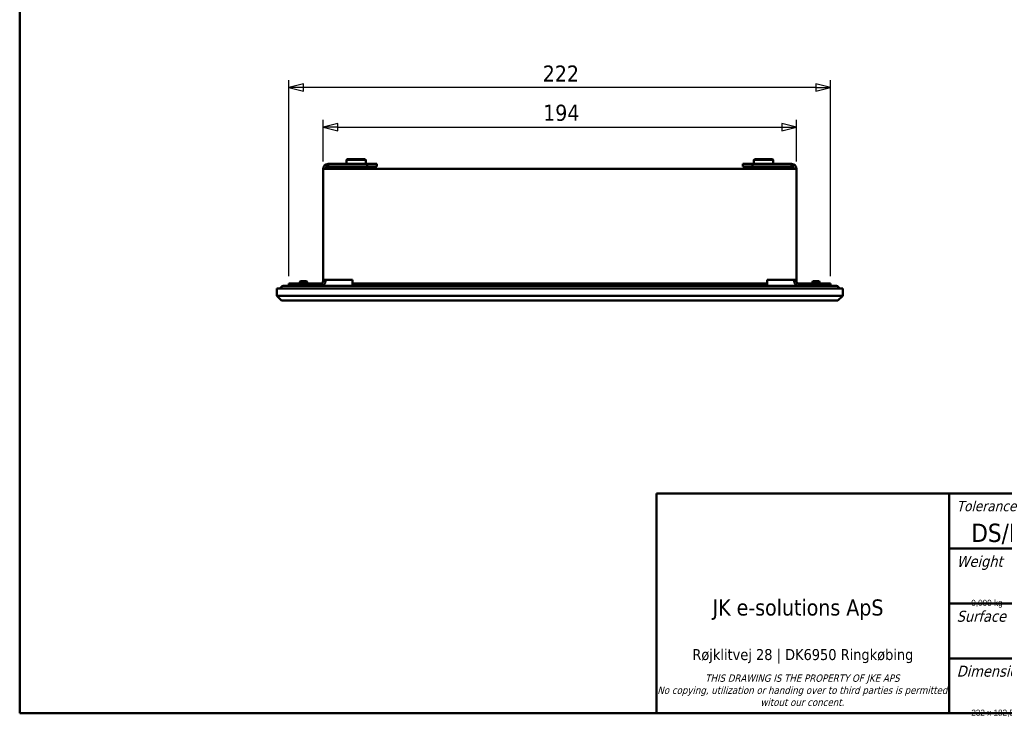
# Model space of a CAD drawing. Header units: millimetres. Extents: x 30 to 861, y 28 to 600.
# Tile 1 of 43: x 30 to 434, y 28 to 314. Entities that reach past the tile are written whole.
import ezdxf
from ezdxf.enums import TextEntityAlignment as Align

# ---------------------------------------------------------------- set-up
doc = ezdxf.new("R2018")
doc.units = ezdxf.units.MM
doc.header["$LTSCALE"] = 3
for name, color, linetype, lineweight in [('Border (ISO)', 7, 'Continuous', 50), ('Dimension (ISO)', 7, 'Continuous', 25), ('Title (ISO)', 7, 'Continuous', 50), ('Visible (ISO)', 7, 'Continuous', 50)]:
    doc.layers.add(name, color=color, linetype=linetype, lineweight=lineweight)
doc.styles.add('Note Text (ISO)', font='tahoma.ttf')
doc.styles.get("Standard").update_dxf_attribs({"font": 'tahoma.ttf'})
doc.dimstyles.new('Default (ISO)', dxfattribs={"dimscale": 3, "dimtxt": 2.2, "dimasz": 2, "dimexe": 1, "dimexo": 1, "dimgap": 0.762, "dimtad": 1, "dimdec": 1, "dimtxsty": 'Note Text (ISO)', "dimblk": 'Filled-1', "dimcen": 0.09, "dimdle": 10, "dimclrd": 256, "dimclre": 256, "dimclrt": 256, "dimadec": 0, "dimazin": 0, "dimtfac": 0.863636, "dimtdec": 0, "dimtmove": 0, "dimatfit": 3, "dimfxl": 0, "dimtolj": 1, "dimlwd": -1, "dimlwe": -1, "dimarcsym": 0})

# ---------------------------------------------------------------- blocks, each defined once
blk = doc.blocks.new('Borders Border')
at = {"layer": 'Border (ISO)'}
for p, q in [((10, 10), (10, 200)), ((287, 10), (10, 10))]:
    blk.add_line(p, q, dxfattribs=at)
blk = doc.blocks.new('Title Blocks JKE')
at = {"layer": 'Title (ISO)'}
for p, q in [((100.89, 162.13), (290.89, 162.13)), ((100.89, 132.13), (100.89, 162.13)), ((140.89, 162.13), (140.89, 132.13)), ((140.89, 154.63), (207.56, 154.63)), ((140.89, 147.13), (290.89, 147.13)), ((140.89, 139.63), (290.89, 139.63)), ((290.89, 132.13), (100.89, 132.13))]:
    blk.add_line(p, q, dxfattribs=at)
at = {"layer": 'Title (ISO)', "style": 'Note Text (ISO)'}
for s, insert, char_height, attachment_point in [('\\fTahoma|b0|i1;{\\H1.4000;Tolerance}', (141.89, 161.13), 1.4, 1), ('\\fTahoma|b0|i0;{\\H2.5000;DS/ISO 2768-1 mK, 13920-A}', (143.89, 155.13), 2.5, 7), ('\\fTahoma|b0|i1;{\\H1.5000;Weight}', (141.89, 153.63), 1.5, 1), ('\\fTahoma|b0|i0;JK e-solutions ApS', (108.54, 147.68), 2.2, 1), ('\\fTahoma|b0|i1;{\\H1.5000;Surface}', (141.89, 146.13), 1.5, 1), ('\\fTahoma|b0|i1;{\\H1.5000;Dimensions:}', (141.89, 138.63), 1.5, 1)]:
    blk.add_mtext(s, dxfattribs=dict(at, insert=insert, char_height=char_height, attachment_point=attachment_point))
at = {"layer": 'Title (ISO)', "attachment_point": 2, "style": 'Note Text (ISO)'}
for s, insert, char_height, width, line_spacing_factor in [('\\fTahoma|b0|i0;{\\H1.5000;Røjklitvej 28 | DK6950 Ringkøbing}\\fTahoma|b0|i0;{\\H2.0000;\\P}', (120.88, 140.9), 1.5, 39.9232, 4), ('\\fTahoma|b0|i1;{\\H1.0000;THIS DRAWING IS THE PROPERTY OF JKE APS\\P}\\fTahoma|b0|i1;{\\H1.0000;No copying, utilization or handing over to third parties is permitted witout our concent.}', (120.81, 137.43), 1, 39.5987, 0.987884)]:
    blk.add_mtext(s, dxfattribs=dict(at, insert=insert, char_height=char_height, width=width, line_spacing_factor=line_spacing_factor))
at = {"layer": 'Title (ISO)', "lineweight": 30, "flags": 104}
for tag, p in [('DESCRIPTION', (210.56, 158.38)), ('TITLE', (210.56, 154.63)), ('SUBJECT', (210.56, 150.88))]:
    blk.add_attdef(tag, text='', height=2.5, dxfattribs=at).set_placement(p, align=Align.MIDDLE_LEFT)
for tag, height, p in [('MASS\\P3;', 2.5, (143.89, 147.63)), ('CREATION_DATE', 2.5, (177.22, 147.63)), ('Surface', 2.5, (143.89, 140.13)), ('MATERIAL', 2.5, (243.61, 140.13)), ('DESIGNER', 2.5, (177.22, 140.13)), ('Dimension', 2.5, (143.89, 132.63)), ('PART_NUMBER', 2.2, (243.61, 132.63))]:
    blk.add_attdef(tag, text='', height=height, dxfattribs=at).set_placement(p, align=Align.BOTTOM_LEFT)
blk.add_attdef('Sheet_Size', text='', height=2.5, dxfattribs=at).set_placement((215.89, 140.13), align=Align.BOTTOM_CENTER)
blk.add_attdef('REVISION_NUMBER', text='', height=2.2, dxfattribs=at).set_placement((287.39, 134.9), align=Align.MIDDLE_CENTER)
blk = doc.blocks.new('Filled-1')
at = {"color": 0}
for p, q in [((0, 0), (-1, 0.25)), ((-1, 0.25), (-1, -0.25)), ((-1, 0), (0, 0)), ((-1, -0.25), (0, 0))]:
    blk.add_line(p, q, dxfattribs=at)
at = {"color": 0, "flags": 128}
blk.add_lwpolyline([(-1, -0.25), (0, 0), (-1, 0.25), (-1, -0.25)], dxfattribs=at)
at = {"color": 0}
blk.add_solid([(-1, -0.25), (0, 0), (-1, 0.25), (-1, -0.25)], dxfattribs=at)
blk = doc.blocks.new('*D19')
at = {"layer": 'Defpoints', "color": 0, "transparency": 16777216}
for p in [(140.36, 286.39), (140.36, 206.07), (362.36, 206.07)]:
    blk.add_point(p, dxfattribs=at)
at = {"layer": 'Dimension (ISO)', "transparency": 16777216}
for p, q in [((140.36, 209.07), (140.36, 289.39)), ((362.36, 209.07), (362.36, 289.39)), ((356.36, 286.39), (146.36, 286.39))]:
    blk.add_line(p, q, dxfattribs=at)
at = {"layer": 'Dimension (ISO)', "transparency": 16777216, "xscale": 6, "yscale": 6, "zscale": 6, "rotation": 180}
blk.add_blockref('Filled-1', (140.36, 286.39), dxfattribs=at)
at = {"layer": 'Dimension (ISO)', "transparency": 16777216, "xscale": 6, "yscale": 6, "zscale": 6}
blk.add_blockref('Filled-1', (362.36, 286.39), dxfattribs=at)
at = {"layer": 'Dimension (ISO)', "transparency": 16777216, "insert": (244.37, 295.41), "char_height": 6.6, "attachment_point": 1, "style": 'Note Text (ISO)'}
blk.add_mtext('\\A1;222', dxfattribs=at)
blk = doc.blocks.new('*D20')
at = {"layer": 'Defpoints', "color": 0, "transparency": 16777216}
for p in [(348.36, 270.19), (154.36, 253.07), (348.36, 253.07)]:
    blk.add_point(p, dxfattribs=at)
at = {"layer": 'Dimension (ISO)', "transparency": 16777216}
for p, q in [((154.36, 256.07), (154.36, 273.19)), ((348.36, 256.07), (348.36, 273.19)), ((160.36, 270.19), (342.36, 270.19))]:
    blk.add_line(p, q, dxfattribs=at)
at = {"layer": 'Dimension (ISO)', "transparency": 16777216, "xscale": 6, "yscale": 6, "zscale": 6, "rotation": 180}
blk.add_blockref('Filled-1', (154.36, 270.19), dxfattribs=at)
at = {"layer": 'Dimension (ISO)', "transparency": 16777216, "xscale": 6, "yscale": 6, "zscale": 6}
blk.add_blockref('Filled-1', (348.36, 270.19), dxfattribs=at)
at = {"layer": 'Dimension (ISO)', "transparency": 16777216, "insert": (244.54, 279.34), "char_height": 6.6, "attachment_point": 1, "style": 'Note Text (ISO)'}
blk.add_mtext('\\A1;194', dxfattribs=at)

msp = doc.modelspace()

# ---------------------------------------------------------------- linework, layer by layer
at = {"layer": 'Visible (ISO)'}
for p, q in [((156.36, 255.07), (156.36, 254.07)), ((172.36, 255.07), (156.36, 255.07)), ((164.25, 257.07), (163.91, 256.74)), ((171.81, 256.74), (163.91, 256.74)), ((163.91, 255.07), (163.91, 256.74)), ((171.48, 257.07), (164.25, 257.07)), ((171.48, 257.07), (171.81, 256.74)), ((171.81, 255.07), (171.81, 256.74)), ((176.36, 255.07), (172.36, 255.07)), ((172.36, 255.07), (172.36, 254.07)), ((176.36, 254.07), (176.36, 255.07)), ((330.36, 255.07), (326.36, 255.07)), ((326.36, 255.07), (326.36, 254.07)), ((346.36, 255.07), (330.36, 255.07)), ((330.36, 254.07), (330.36, 255.07)), ((331.25, 257.07), (330.91, 256.74)), ((338.81, 256.74), (330.91, 256.74)), ((330.91, 255.07), (330.91, 256.74)), ((338.48, 257.07), (331.25, 257.07)), ((338.48, 257.07), (338.81, 256.74)), ((338.81, 255.07), (338.81, 256.74)), ((346.36, 254.07), (346.36, 255.07)), ((156.36, 253.07), (154.36, 253.07)), ((154.36, 207.57), (154.36, 253.07)), ((156.36, 254.07), (172.36, 254.07)), ((346.36, 253.07), (156.36, 253.07)), ((164.25, 253.25), (164.33, 254.07)), ((171.47, 253.25), (171.4, 254.07)), ((172.36, 254.07), (176.36, 254.07)), ((326.36, 254.07), (330.36, 254.07)), ((346.36, 254.07), (330.36, 254.07)), ((331.33, 254.07), (331.25, 253.25)), ((338.47, 253.25), (338.4, 254.07)), ((346.36, 253.07), (348.36, 253.07)), ((348.36, 253.07), (348.36, 207.57)), ((140.36, 206.07), (146.36, 206.07)), ((140.36, 206.07), (140.36, 205.07)), ((145.11, 207.07), (144.86, 206.82)), ((147.86, 206.82), (144.86, 206.82)), ((144.86, 206.07), (144.86, 206.82)), ((145.11, 207.07), (147.61, 207.07)), ((146.36, 206.07), (153.36, 206.07)), ((147.61, 207.07), (147.86, 206.82)), ((147.86, 206.07), (147.86, 206.82)), ((153.36, 206.07), (153.36, 205.07)), ((156.36, 207.57), (154.36, 207.57)), ((154.36, 207.07), (154.36, 207.57)), ((155.36, 207.57), (155.36, 207.07)), ((156.36, 207.57), (166.36, 207.57)), ((166.36, 207.57), (166.36, 207.07)), ((166.36, 207.07), (166.36, 206.07)), ((168.36, 206.07), (166.36, 206.07)), ((166.36, 206.07), (166.36, 205.07)), ((168.36, 206.07), (334.36, 206.07)), ((168.36, 205.07), (168.36, 206.07)), ((336.36, 206.07), (334.36, 206.07)), ((334.36, 206.07), (334.36, 205.07)), ((336.36, 207.07), (336.36, 207.57)), ((336.36, 207.57), (346.36, 207.57)), ((336.36, 207.07), (336.36, 206.07)), ((336.36, 205.07), (336.36, 206.07)), ((346.36, 207.57), (348.36, 207.57)), ((347.36, 207.07), (347.36, 207.57)), ((348.36, 207.57), (348.36, 207.07)), ((349.36, 206.07), (356.36, 206.07)), ((349.36, 206.07), (349.36, 205.07)), ((355.11, 207.07), (354.86, 206.82)), ((357.86, 206.82), (354.86, 206.82)), ((354.86, 206.07), (354.86, 206.82)), ((355.11, 207.07), (357.61, 207.07)), ((356.36, 206.07), (362.36, 206.07)), ((357.61, 207.07), (357.86, 206.82)), ((357.86, 206.07), (357.86, 206.82)), ((362.36, 205.07), (362.36, 206.07)), ((135.36, 204.07), (145.36, 204.07)), ((135.36, 204.07), (135.36, 201.07)), ((145.46, 205.07), (138.01, 205.07)), ((357.36, 204.07), (145.36, 204.07)), ((357.26, 205.07), (145.46, 205.07)), ((364.71, 205.07), (357.26, 205.07)), ((357.36, 204.07), (367.36, 204.07)), ((367.36, 201.07), (367.36, 204.07)), ((137.36, 199.07), (135.36, 201.07)), ((135.36, 201.07), (145.36, 201.07)), ((145.36, 199.07), (137.36, 199.07)), ((357.36, 201.07), (145.36, 201.07)), ((145.36, 199.07), (357.36, 199.07)), ((357.36, 201.07), (367.36, 201.07)), ((365.36, 199.07), (357.36, 199.07)), ((367.36, 201.07), (365.36, 199.07))]:
    msp.add_line(p, q, dxfattribs=at)
for centre, radius, start, end in [((156.36, 253.07), 2, 90, 180), ((346.36, 253.07), 2, 0, 90), ((156.36, 253.07), 1, 90, 180), ((164.05, 253.27), 0.2, 270, 355), ((171.67, 253.27), 0.2, 185, 270), ((331.05, 253.27), 0.2, 270, 355), ((338.67, 253.27), 0.2, 185, 270), ((346.36, 253.07), 1, 0, 90), ((153.36, 207.07), 2, 270, 0), ((153.36, 207.07), 1, 270, 0), ((349.36, 207.07), 2, 180, 270), ((349.36, 207.07), 1, 180, 270), ((138.01, 203.92), 1.15, 90, 172.5053), ((364.71, 203.92), 1.15, 7.4947, 90)]:
    msp.add_arc(centre, radius, start, end, dxfattribs=at)

# ---------------------------------------------------------------- block references
at = {"xscale": 3, "yscale": 3, "zscale": 3}
msp.add_blockref('Borders Border', (0, 0), dxfattribs=at)
ref = msp.add_blockref('Title Blocks JKE', (-11.67, -366.39), dxfattribs=dict(xscale=3, yscale=3, zscale=3))
lines = msp.add_mtext('0,000 kg', dxfattribs={"layer": 'Title (ISO)', "insert": (420, 76.5), "char_height": 2.5, "attachment_point": 1})
ref.add_attrib('MASS\\P3;', '', (420, 76.5), dxfattribs={"flags": 104}).embed_mtext(lines)
lines = msp.add_mtext('232 x 182,5 x 65,8', dxfattribs={"layer": 'Title (ISO)', "insert": (420, 31.5), "char_height": 2.5, "attachment_point": 1})
ref.add_attrib('Dimension', '', (420, 31.5), dxfattribs={"flags": 104}).embed_mtext(lines)

# ---------------------------------------------------------------- dimensions: what is measured, and where the dimension line sits
at = {"layer": 'Dimension (ISO)'}
dim = msp.add_linear_dim(base=(140.36, 286.39), p1=(362.36, 206.07), p2=(140.36, 206.07), angle=180, dimstyle='Default (ISO)', override={"dimgap": 0.762, "dimdec": 1, "dimtol": 0, "dimlim": 0, "dimtp": 0, "dimtm": 0, "dimtdec": 0, "dimtofl": 0, "dimatfit": 1}, dxfattribs=at)
dim.commit()
dim.dimension.update_dxf_attribs({"geometry": '*D19', "text_midpoint": (251.36, 286.39), "dimtype": 160})
dim = msp.add_linear_dim(base=(348.36, 270.19), p1=(154.36, 253.07), p2=(348.36, 253.07), dimstyle='Default (ISO)', override={"dimgap": 0.762, "dimdec": 1, "dimtol": 0, "dimlim": 0, "dimtp": 0, "dimtm": 0, "dimtdec": 0, "dimtofl": 0, "dimatfit": 1}, dxfattribs=at)
dim.commit()
dim.dimension.update_dxf_attribs({"geometry": '*D20', "text_midpoint": (251.36, 270.19), "dimtype": 160})

doc.saveas('drawing.dxf')
